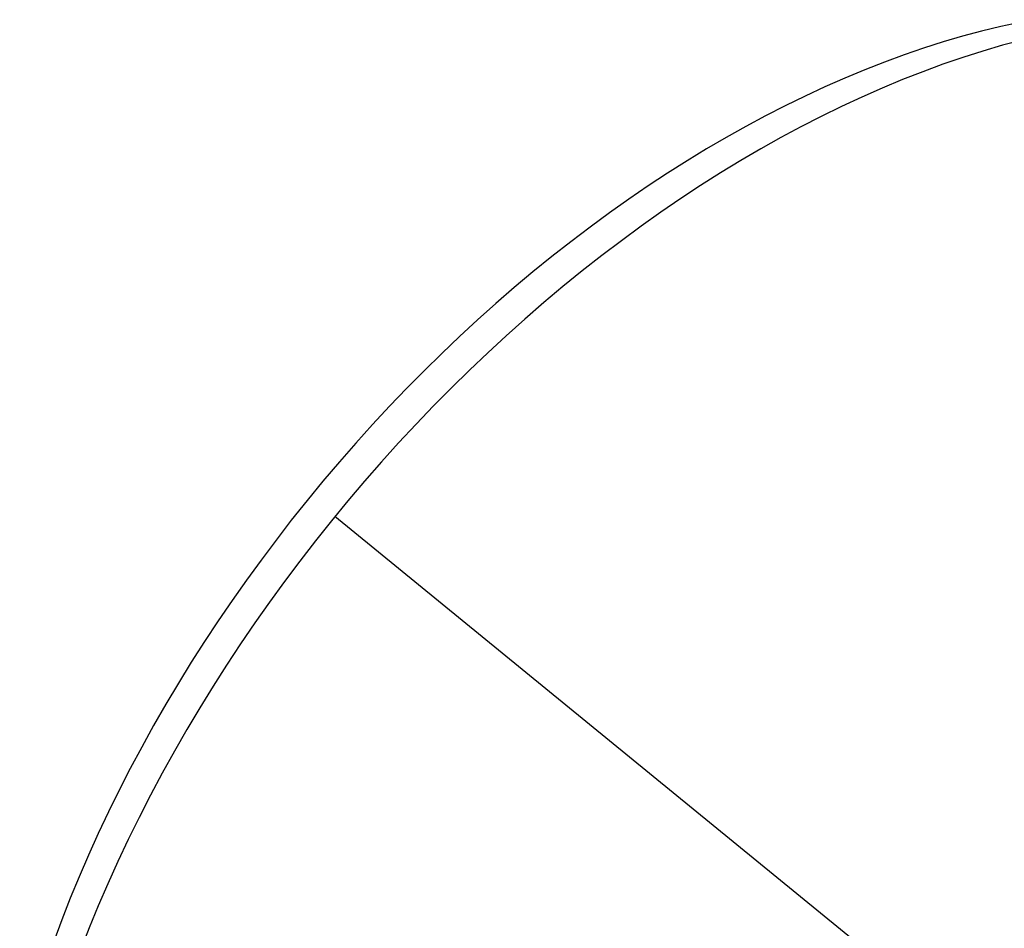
# Model space of a CAD drawing. Header units: millimetres. Extents: x -104 to 128, y -124 to 124.
# Tile 241 of 256: x -104 to -92, y 113 to 124. Entities that reach past the tile are written whole.
import ezdxf

# ---------------------------------------------------------------- set-up
doc = ezdxf.new("R2010")
doc.units = ezdxf.units.MM
doc.header["$MEASUREMENT"] = 0
doc.layers.add('Predefinito', color=5, linetype='Continuous')

msp = doc.modelspace()

# ---------------------------------------------------------------- linework, layer by layer
at = {"layer": 'Predefinito', "extrusion": (0.759019, 0.1552, 0.632299)}
msp.add_lwpolyline([(139.656, 1314.906), (139.67, 1314.924), (139.683, 1314.942), (139.696, 1314.961), (139.708, 1314.98), (139.72, 1314.999), (139.732, 1315.019), (139.744, 1315.04), (139.755, 1315.061), (139.765, 1315.082), (139.776, 1315.103), (139.785, 1315.125), (139.794, 1315.148), (139.803, 1315.17), (139.812, 1315.193), (139.819, 1315.217), (139.826, 1315.24), (139.833, 1315.264), (139.839, 1315.289), (139.845, 1315.313), (139.849, 1315.338), (139.854, 1315.363), (139.857, 1315.388), (139.86, 1315.413), (139.863, 1315.439), (139.865, 1315.464), (139.866, 1315.49), (139.866, 1315.516), (139.866, 1315.542), (139.865, 1315.567), (139.863, 1315.593), (139.861, 1315.619), (139.858, 1315.645), (139.854, 1315.67), (139.85, 1315.696), (139.845, 1315.721), (139.84, 1315.747), (139.834, 1315.772), (139.827, 1315.796), (139.819, 1315.821), (139.811, 1315.845), (139.803, 1315.869), (139.793, 1315.893), (139.784, 1315.917), (139.773, 1315.94), (139.762, 1315.963), (139.751, 1315.985), (139.739, 1316.007), (139.727, 1316.028), (139.714, 1316.05), (139.7, 1316.07), (139.687, 1316.091), (139.672, 1316.11), (139.658, 1316.13), (139.643, 1316.149), (139.628, 1316.167), (139.612, 1316.185), (139.596, 1316.202), (139.58, 1316.219), (139.564, 1316.235), (139.547, 1316.251), (139.53, 1316.267), (139.513, 1316.281), (139.496, 1316.296), (139.479, 1316.309)], dxfattribs=at)
at = {"layer": 'Predefinito', "extrusion": (-0.612372, 0.5, 0.612372)}
for points in [[(-39.553, 1216.1), (-39.549, 1215.815), (-39.539, 1215.531), (-39.521, 1215.248), (-39.497, 1214.966), (-39.465, 1214.684), (-39.427, 1214.403), (-39.382, 1214.123), (-39.329, 1213.843), (-39.27, 1213.565), (-39.204, 1213.29), (-39.132, 1213.017), (-39.053, 1212.747), (-38.968, 1212.479), (-38.876, 1212.213), (-38.778, 1211.95), (-38.674, 1211.69), (-38.563, 1211.432), (-38.445, 1211.176), (-38.322, 1210.923), (-38.191, 1210.672), (-38.054, 1210.424), (-37.911, 1210.178), (-37.762, 1209.936), (-37.607, 1209.699), (-37.447, 1209.467), (-37.282, 1209.239), (-37.112, 1209.016), (-36.936, 1208.796), (-36.755, 1208.582), (-36.569, 1208.372), (-36.378, 1208.166), (-36.181, 1207.964), (-35.979, 1207.767), (-35.772, 1207.575), (-35.505, 1207.341), (-35.341, 1207.204), (-35.12, 1207.027), (-34.895, 1206.856), (-34.666, 1206.691), (-34.434, 1206.532), (-34.198, 1206.379), (-33.959, 1206.232), (-33.716, 1206.091), (-33.47, 1205.956), (-33.221, 1205.826), (-32.968, 1205.703), (-32.711, 1205.585), (-32.451, 1205.474), (-32.121, 1205.343), (-31.92, 1205.27), (-31.652, 1205.178), (-31.383, 1205.092), (-31.112, 1205.014), (-30.84, 1204.943), (-30.567, 1204.878), (-30.292, 1204.82), (-30.016, 1204.768), (-29.739, 1204.724), (-29.46, 1204.686), (-29.18, 1204.655), (-28.899, 1204.631), (-28.616, 1204.613), (-28.332, 1204.603), (-28.048, 1204.6), (-27.765, 1204.603), (-27.483, 1204.614), (-27.202, 1204.631), (-26.921, 1204.655), (-26.642, 1204.686), (-26.364, 1204.724), (-26.087, 1204.769), (-25.811, 1204.82), (-25.535, 1204.879), (-25.261, 1204.944), (-24.988, 1205.016), (-24.716, 1205.094), (-24.444, 1205.18), (-24.176, 1205.273), (-23.911, 1205.371), (-23.649, 1205.476), (-23.39, 1205.587), (-23.135, 1205.704), (-22.882, 1205.828), (-22.633, 1205.957), (-22.387, 1206.092), (-22.144, 1206.234), (-21.905, 1206.381), (-21.668, 1206.535), (-21.435, 1206.695), (-21.148, 1206.903), (-20.978, 1207.033), (-20.757, 1207.21), (-20.541, 1207.392), (-20.329, 1207.579), (-20.123, 1207.771), (-19.922, 1207.967), (-19.726, 1208.168), (-19.535, 1208.373), (-19.349, 1208.584), (-19.168, 1208.799), (-18.991, 1209.018), (-18.82, 1209.243), (-18.655, 1209.472), (-18.494, 1209.706), (-18.339, 1209.945), (-18.19, 1210.186), (-18.048, 1210.43), (-17.912, 1210.677), (-17.782, 1210.926), (-17.659, 1211.179), (-17.542, 1211.434), (-17.431, 1211.692), (-17.326, 1211.953), (-17.228, 1212.216), (-17.136, 1212.483), (-17.051, 1212.752), (-16.972, 1213.024), (-16.899, 1213.299), (-16.833, 1213.575), (-16.774, 1213.853), (-16.723, 1214.131), (-16.668, 1214.473)], [(-16.553, 1216.103), (-16.558, 1216.452), (-16.57, 1216.735), (-16.589, 1217.017), (-16.615, 1217.298), (-16.648, 1217.578), (-16.688, 1217.857), (-16.734, 1218.135), (-16.788, 1218.411), (-16.848, 1218.687), (-16.915, 1218.962), (-16.989, 1219.235), (-17.07, 1219.508), (-17.157, 1219.779), (-17.251, 1220.046), (-17.351, 1220.31), (-17.458, 1220.571), (-17.57, 1220.829), (-17.689, 1221.083), (-17.814, 1221.335), (-17.945, 1221.584), (-18.082, 1221.829), (-18.225, 1222.071), (-18.374, 1222.31), (-18.53, 1222.546), (-18.691, 1222.779), (-18.86, 1223.009), (-19.033, 1223.234), (-19.211, 1223.453), (-19.394, 1223.668), (-19.582, 1223.878), (-19.775, 1224.083), (-19.973, 1224.283), (-20.175, 1224.478), (-20.382, 1224.667), (-20.594, 1224.852), (-20.81, 1225.032), (-21.031, 1225.207), (-21.257, 1225.377), (-21.488, 1225.542), (-21.724, 1225.702), (-21.963, 1225.855), (-22.205, 1226.002), (-22.449, 1226.142), (-22.697, 1226.276), (-22.947, 1226.404), (-23.201, 1226.526), (-23.457, 1226.641), (-23.715, 1226.75), (-23.977, 1226.853), (-24.242, 1226.95), (-24.509, 1227.04), (-24.78, 1227.124), (-25.053, 1227.201), (-25.328, 1227.272), (-25.605, 1227.336), (-25.882, 1227.393), (-26.159, 1227.443), (-26.437, 1227.486), (-26.716, 1227.522), (-26.995, 1227.551), (-27.275, 1227.573), (-27.556, 1227.589), (-27.837, 1227.598), (-28.119, 1227.599), (-28.401, 1227.594), (-28.684, 1227.582), (-28.968, 1227.563), (-29.251, 1227.537), (-29.532, 1227.504), (-29.812, 1227.464), (-30.09, 1227.418), (-30.366, 1227.365), (-30.641, 1227.305), (-30.914, 1227.238), (-31.185, 1227.165), (-31.454, 1227.085), (-31.722, 1226.999), (-31.988, 1226.905), (-32.252, 1226.805), (-32.515, 1226.699), (-32.776, 1226.585), (-33.033, 1226.465), (-33.287, 1226.339), (-33.537, 1226.208), (-33.783, 1226.07), (-34.025, 1225.927), (-34.263, 1225.779), (-34.498, 1225.624), (-34.728, 1225.464), (-34.955, 1225.298), (-35.178, 1225.126), (-35.398, 1224.949), (-35.613, 1224.765), (-35.824, 1224.576), (-36.032, 1224.381), (-36.234, 1224.182), (-36.43, 1223.978), (-36.621, 1223.77), (-36.806, 1223.558), (-36.986, 1223.342), (-37.16, 1223.122), (-37.329, 1222.897), (-37.492, 1222.669), (-37.65, 1222.436), (-37.802, 1222.199), (-37.949, 1221.958), (-38.09, 1221.712), (-38.226, 1221.463), (-38.355, 1221.21), (-38.478, 1220.954), (-38.594, 1220.696), (-38.704, 1220.436), (-38.807, 1220.175), (-38.903, 1219.911), (-38.993, 1219.644), (-39.076, 1219.376), (-39.153, 1219.106), (-39.223, 1218.833), (-39.287, 1218.559), (-39.344, 1218.282), (-39.394, 1218.004), (-39.438, 1217.723)]]:
    msp.add_lwpolyline(points, dxfattribs=at)
at = {"layer": 'Predefinito', "extrusion": (0.935414, -0.327327, 0.133631)}
msp.add_lwpolyline([(65.224, 1657.162), (86.711, 1648.957)], dxfattribs=at)
at = {"layer": 'Predefinito', "extrusion": (0.776972, 0.23759, 0.58298)}
msp.add_lwpolyline([(145.226, 1365.864), (145.24, 1365.881), (145.254, 1365.898), (145.268, 1365.916), (145.282, 1365.935), (145.295, 1365.953), (145.308, 1365.973), (145.321, 1365.992), (145.333, 1366.012), (145.345, 1366.033), (145.356, 1366.054), (145.367, 1366.075), (145.378, 1366.097), (145.388, 1366.119), (145.397, 1366.142), (145.406, 1366.165), (145.415, 1366.188), (145.423, 1366.211), (145.43, 1366.235), (145.437, 1366.259), (145.443, 1366.284), (145.449, 1366.308), (145.454, 1366.333), (145.459, 1366.359), (145.463, 1366.384), (145.466, 1366.409), (145.468, 1366.435), (145.47, 1366.461), (145.471, 1366.486), (145.472, 1366.512), (145.472, 1366.538), (145.471, 1366.564), (145.47, 1366.59), (145.468, 1366.615), (145.465, 1366.641), (145.461, 1366.667), (145.457, 1366.692), (145.453, 1366.718), (145.447, 1366.743), (145.441, 1366.768), (145.435, 1366.793), (145.427, 1366.817), (145.42, 1366.841), (145.411, 1366.865), (145.402, 1366.889), (145.392, 1366.912), (145.382, 1366.935), (145.372, 1366.958), (145.361, 1366.98), (145.349, 1367.002), (145.337, 1367.024), (145.324, 1367.045), (145.311, 1367.065), (145.298, 1367.085), (145.284, 1367.105), (145.27, 1367.124), (145.255, 1367.143), (145.241, 1367.161), (145.226, 1367.179), (145.21, 1367.196), (145.194, 1367.213), (145.178, 1367.229), (145.162, 1367.245), (145.146, 1367.26), (145.129, 1367.275)], dxfattribs=at)
at = {"layer": 'Predefinito', "extrusion": (0.787536, 0.318022, 0.527872)}
msp.add_lwpolyline([(149.262, 1416.72), (149.277, 1416.736), (149.292, 1416.753), (149.307, 1416.77), (149.321, 1416.788), (149.336, 1416.806), (149.349, 1416.824), (149.363, 1416.843), (149.376, 1416.863), (149.389, 1416.883), (149.401, 1416.903), (149.413, 1416.924), (149.425, 1416.945), (149.436, 1416.967), (149.447, 1416.989), (149.457, 1417.011), (149.467, 1417.034), (149.476, 1417.057), (149.484, 1417.081), (149.492, 1417.105), (149.5, 1417.129), (149.507, 1417.153), (149.513, 1417.178), (149.519, 1417.203), (149.524, 1417.228), (149.528, 1417.253), (149.532, 1417.278), (149.535, 1417.304), (149.538, 1417.33), (149.539, 1417.355), (149.541, 1417.381), (149.541, 1417.407), (149.541, 1417.433), (149.54, 1417.459), (149.539, 1417.485), (149.536, 1417.51), (149.534, 1417.536), (149.53, 1417.562), (149.526, 1417.587), (149.521, 1417.612), (149.516, 1417.637), (149.51, 1417.662), (149.503, 1417.687), (149.496, 1417.711), (149.488, 1417.735), (149.479, 1417.759), (149.47, 1417.783), (149.461, 1417.806), (149.451, 1417.828), (149.44, 1417.851), (149.429, 1417.873), (149.418, 1417.894), (149.406, 1417.916), (149.393, 1417.936), (149.38, 1417.957), (149.367, 1417.977), (149.354, 1417.996), (149.34, 1418.015), (149.325, 1418.033), (149.311, 1418.051), (149.296, 1418.069), (149.281, 1418.086), (149.265, 1418.103), (149.25, 1418.119), (149.234, 1418.134)], dxfattribs=at)
at = {"layer": 'Predefinito', "extrusion": (0.789005, 0.337819, 0.513177)}
msp.add_lwpolyline([(150.072, 1429.249), (150.087, 1429.265), (150.103, 1429.281), (150.117, 1429.298), (150.132, 1429.316), (150.146, 1429.333), (150.161, 1429.352), (150.174, 1429.371), (150.188, 1429.39), (150.201, 1429.41), (150.213, 1429.43), (150.226, 1429.451), (150.237, 1429.472), (150.249, 1429.493), (150.26, 1429.515), (150.27, 1429.538), (150.28, 1429.56), (150.289, 1429.583), (150.298, 1429.607), (150.306, 1429.631), (150.314, 1429.655), (150.321, 1429.679), (150.328, 1429.703), (150.334, 1429.728), (150.339, 1429.753), (150.344, 1429.778), (150.348, 1429.804), (150.351, 1429.829), (150.354, 1429.855), (150.356, 1429.881), (150.358, 1429.907), (150.358, 1429.932), (150.359, 1429.958), (150.358, 1429.984), (150.357, 1430.01), (150.355, 1430.036), (150.352, 1430.062), (150.349, 1430.087), (150.345, 1430.113), (150.341, 1430.138), (150.335, 1430.163), (150.33, 1430.188), (150.323, 1430.213), (150.316, 1430.237), (150.309, 1430.261), (150.301, 1430.285), (150.292, 1430.309), (150.282, 1430.332), (150.273, 1430.355), (150.262, 1430.377), (150.252, 1430.399), (150.24, 1430.421), (150.229, 1430.442), (150.216, 1430.463), (150.204, 1430.484), (150.191, 1430.504), (150.177, 1430.523), (150.164, 1430.542), (150.15, 1430.561), (150.135, 1430.579), (150.121, 1430.597), (150.106, 1430.614), (150.09, 1430.631), (150.075, 1430.647), (150.059, 1430.663)], dxfattribs=at)
at = {"layer": 'Predefinito', "extrusion": (0.789993, 0.357443, 0.498142)}
msp.add_lwpolyline([(150.809, 1441.631), (150.825, 1441.647), (150.84, 1441.663), (150.855, 1441.68), (150.87, 1441.697), (150.885, 1441.715), (150.899, 1441.733), (150.913, 1441.752), (150.926, 1441.771), (150.94, 1441.791), (150.952, 1441.811), (150.965, 1441.832), (150.977, 1441.853), (150.988, 1441.874), (151, 1441.896), (151.01, 1441.918), (151.02, 1441.941), (151.03, 1441.963), (151.039, 1441.987), (151.048, 1442.01), (151.056, 1442.034), (151.063, 1442.059), (151.07, 1442.083), (151.076, 1442.108), (151.082, 1442.133), (151.087, 1442.158), (151.091, 1442.183), (151.095, 1442.209), (151.098, 1442.234), (151.1, 1442.26), (151.102, 1442.286), (151.103, 1442.312), (151.103, 1442.338), (151.103, 1442.363), (151.102, 1442.389), (151.1, 1442.415), (151.098, 1442.441), (151.095, 1442.467), (151.091, 1442.492), (151.087, 1442.517), (151.082, 1442.543), (151.077, 1442.568), (151.07, 1442.592), (151.064, 1442.617), (151.056, 1442.641), (151.048, 1442.665), (151.04, 1442.689), (151.031, 1442.712), (151.021, 1442.735), (151.011, 1442.757), (151.001, 1442.78), (150.99, 1442.802), (150.978, 1442.823), (150.966, 1442.844), (150.954, 1442.865), (150.941, 1442.885), (150.928, 1442.904), (150.914, 1442.924), (150.9, 1442.942), (150.886, 1442.961), (150.872, 1442.979), (150.857, 1442.996), (150.842, 1443.013), (150.827, 1443.029), (150.811, 1443.045)], dxfattribs=at)
at = {"layer": 'Predefinito', "extrusion": (0.78956, 0.347665, 0.505692)}
msp.add_lwpolyline([(150.45, 1435.467), (150.465, 1435.483), (150.481, 1435.499), (150.496, 1435.516), (150.51, 1435.534), (150.525, 1435.551), (150.539, 1435.57), (150.553, 1435.589), (150.566, 1435.608), (150.579, 1435.628), (150.592, 1435.648), (150.604, 1435.668), (150.616, 1435.689), (150.628, 1435.711), (150.639, 1435.733), (150.649, 1435.755), (150.659, 1435.778), (150.669, 1435.801), (150.678, 1435.824), (150.686, 1435.848), (150.694, 1435.872), (150.701, 1435.896), (150.708, 1435.92), (150.714, 1435.945), (150.72, 1435.97), (150.725, 1435.995), (150.729, 1436.021), (150.732, 1436.046), (150.735, 1436.072), (150.737, 1436.098), (150.739, 1436.123), (150.74, 1436.149), (150.74, 1436.175), (150.74, 1436.201), (150.739, 1436.227), (150.737, 1436.253), (150.734, 1436.278), (150.731, 1436.304), (150.728, 1436.33), (150.723, 1436.355), (150.718, 1436.38), (150.712, 1436.405), (150.706, 1436.43), (150.699, 1436.454), (150.692, 1436.478), (150.684, 1436.502), (150.675, 1436.526), (150.666, 1436.549), (150.656, 1436.572), (150.646, 1436.595), (150.635, 1436.617), (150.624, 1436.639), (150.613, 1436.66), (150.601, 1436.681), (150.588, 1436.701), (150.575, 1436.722), (150.562, 1436.741), (150.548, 1436.76), (150.534, 1436.779), (150.52, 1436.797), (150.505, 1436.815), (150.491, 1436.832), (150.475, 1436.849), (150.46, 1436.865), (150.445, 1436.881)], dxfattribs=at)
at = {"layer": 'Predefinito', "extrusion": (0.790521, 0.39583, 0.467327)}
msp.add_lwpolyline([(152.072, 1465.67), (152.088, 1465.686), (152.104, 1465.702), (152.119, 1465.718), (152.134, 1465.735), (152.149, 1465.753), (152.164, 1465.771), (152.178, 1465.789), (152.192, 1465.808), (152.205, 1465.828), (152.219, 1465.847), (152.231, 1465.868), (152.244, 1465.889), (152.256, 1465.91), (152.267, 1465.931), (152.278, 1465.953), (152.289, 1465.976), (152.299, 1465.998), (152.309, 1466.022), (152.318, 1466.045), (152.326, 1466.069), (152.334, 1466.093), (152.341, 1466.117), (152.348, 1466.142), (152.354, 1466.167), (152.359, 1466.192), (152.364, 1466.217), (152.368, 1466.242), (152.372, 1466.268), (152.375, 1466.294), (152.377, 1466.319), (152.378, 1466.345), (152.379, 1466.371), (152.379, 1466.397), (152.379, 1466.423), (152.378, 1466.449), (152.376, 1466.475), (152.374, 1466.5), (152.37, 1466.526), (152.367, 1466.551), (152.362, 1466.576), (152.357, 1466.602), (152.351, 1466.626), (152.345, 1466.651), (152.338, 1466.675), (152.331, 1466.699), (152.323, 1466.723), (152.314, 1466.747), (152.305, 1466.77), (152.295, 1466.793), (152.285, 1466.815), (152.275, 1466.837), (152.263, 1466.859), (152.252, 1466.88), (152.24, 1466.901), (152.228, 1466.921), (152.215, 1466.941), (152.202, 1466.961), (152.188, 1466.98), (152.174, 1466.998), (152.16, 1467.016), (152.146, 1467.034), (152.131, 1467.051), (152.116, 1467.068), (152.101, 1467.084)], dxfattribs=at)
at = {"layer": 'Predefinito', "extrusion": (0.785886, 0.469191, 0.402793)}
msp.add_lwpolyline([(153.87, 1510.417), (153.886, 1510.432), (153.902, 1510.448), (153.918, 1510.464), (153.934, 1510.48), (153.949, 1510.497), (153.964, 1510.515), (153.979, 1510.533), (153.994, 1510.551), (154.008, 1510.57), (154.022, 1510.59), (154.035, 1510.61), (154.048, 1510.63), (154.061, 1510.651), (154.073, 1510.672), (154.085, 1510.694), (154.096, 1510.716), (154.107, 1510.738), (154.117, 1510.761), (154.127, 1510.784), (154.136, 1510.808), (154.145, 1510.831), (154.153, 1510.856), (154.161, 1510.88), (154.167, 1510.905), (154.174, 1510.929), (154.179, 1510.954), (154.184, 1510.98), (154.189, 1511.005), (154.192, 1511.031), (154.195, 1511.056), (154.198, 1511.082), (154.199, 1511.108), (154.2, 1511.134), (154.201, 1511.16), (154.2, 1511.186), (154.199, 1511.211), (154.198, 1511.237), (154.195, 1511.263), (154.192, 1511.288), (154.189, 1511.314), (154.185, 1511.339), (154.18, 1511.364), (154.174, 1511.389), (154.168, 1511.413), (154.161, 1511.438), (154.154, 1511.462), (154.146, 1511.486), (154.138, 1511.509), (154.129, 1511.532), (154.12, 1511.555), (154.11, 1511.577), (154.099, 1511.599), (154.088, 1511.621), (154.077, 1511.642), (154.065, 1511.663), (154.053, 1511.683), (154.041, 1511.703), (154.028, 1511.722), (154.015, 1511.742), (154.001, 1511.76), (153.987, 1511.778), (153.973, 1511.796), (153.959, 1511.813), (153.944, 1511.83)], dxfattribs=at)
at = {"layer": 'Predefinito', "extrusion": (0.773737, 0.538043, 0.334427)}
msp.add_lwpolyline([(154.868, 1550.02), (154.885, 1550.034), (154.901, 1550.05), (154.918, 1550.065), (154.934, 1550.081), (154.95, 1550.098), (154.965, 1550.115), (154.98, 1550.133), (154.995, 1550.151), (155.01, 1550.169), (155.025, 1550.188), (155.038, 1550.208), (155.052, 1550.228), (155.065, 1550.248), (155.078, 1550.269), (155.09, 1550.291), (155.102, 1550.312), (155.114, 1550.335), (155.124, 1550.357), (155.135, 1550.38), (155.145, 1550.403), (155.154, 1550.427), (155.162, 1550.451), (155.171, 1550.475), (155.178, 1550.499), (155.185, 1550.524), (155.191, 1550.549), (155.197, 1550.574), (155.202, 1550.599), (155.206, 1550.625), (155.21, 1550.65), (155.213, 1550.676), (155.215, 1550.702), (155.217, 1550.728), (155.218, 1550.754), (155.218, 1550.78), (155.218, 1550.805), (155.217, 1550.831), (155.215, 1550.857), (155.213, 1550.882), (155.21, 1550.908), (155.206, 1550.933), (155.202, 1550.958), (155.197, 1550.983), (155.192, 1551.008), (155.186, 1551.033), (155.179, 1551.057), (155.172, 1551.081), (155.164, 1551.104), (155.156, 1551.128), (155.147, 1551.151), (155.138, 1551.173), (155.128, 1551.196), (155.117, 1551.217), (155.107, 1551.239), (155.096, 1551.26), (155.084, 1551.281), (155.072, 1551.301), (155.059, 1551.321), (155.047, 1551.34), (155.034, 1551.359), (155.02, 1551.377), (155.007, 1551.395), (154.993, 1551.413), (154.978, 1551.43)], dxfattribs=at)
at = {"layer": 'Predefinito', "extrusion": (0.764821, 0.570764, 0.298794)}
msp.add_lwpolyline([(155.112, 1567.64), (155.129, 1567.655), (155.146, 1567.67), (155.162, 1567.685), (155.179, 1567.701), (155.195, 1567.717), (155.21, 1567.734), (155.226, 1567.752), (155.241, 1567.77), (155.256, 1567.788), (155.271, 1567.807), (155.285, 1567.826), (155.299, 1567.846), (155.312, 1567.867), (155.325, 1567.887), (155.337, 1567.909), (155.35, 1567.93), (155.361, 1567.952), (155.372, 1567.975), (155.383, 1567.997), (155.393, 1568.021), (155.402, 1568.044), (155.411, 1568.068), (155.42, 1568.092), (155.427, 1568.116), (155.434, 1568.141), (155.441, 1568.166), (155.447, 1568.191), (155.452, 1568.216), (155.457, 1568.242), (155.461, 1568.267), (155.464, 1568.293), (155.467, 1568.319), (155.469, 1568.344), (155.47, 1568.37), (155.471, 1568.396), (155.47, 1568.422), (155.47, 1568.448), (155.468, 1568.473), (155.466, 1568.499), (155.464, 1568.525), (155.46, 1568.55), (155.456, 1568.575), (155.452, 1568.6), (155.447, 1568.625), (155.441, 1568.649), (155.434, 1568.674), (155.427, 1568.698), (155.42, 1568.721), (155.412, 1568.745), (155.403, 1568.768), (155.394, 1568.791), (155.385, 1568.813), (155.374, 1568.835), (155.364, 1568.857), (155.353, 1568.878), (155.342, 1568.899), (155.33, 1568.919), (155.318, 1568.939), (155.305, 1568.958), (155.292, 1568.977), (155.279, 1568.996), (155.265, 1569.014), (155.252, 1569.032), (155.238, 1569.049)], dxfattribs=at)
at = {"layer": 'Predefinito', "extrusion": (0.75964, 0.586691, 0.280609)}
msp.add_lwpolyline([(155.176, 1575.861), (155.193, 1575.875), (155.21, 1575.89), (155.226, 1575.905), (155.243, 1575.921), (155.259, 1575.937), (155.275, 1575.954), (155.29, 1575.972), (155.305, 1575.99), (155.32, 1576.008), (155.335, 1576.027), (155.349, 1576.046), (155.363, 1576.066), (155.377, 1576.086), (155.39, 1576.107), (155.402, 1576.128), (155.415, 1576.149), (155.426, 1576.171), (155.438, 1576.194), (155.448, 1576.217), (155.458, 1576.24), (155.468, 1576.263), (155.477, 1576.287), (155.485, 1576.311), (155.493, 1576.335), (155.501, 1576.36), (155.507, 1576.385), (155.513, 1576.41), (155.519, 1576.435), (155.523, 1576.46), (155.527, 1576.486), (155.531, 1576.512), (155.534, 1576.537), (155.536, 1576.563), (155.537, 1576.589), (155.538, 1576.615), (155.538, 1576.641), (155.537, 1576.666), (155.536, 1576.692), (155.534, 1576.718), (155.532, 1576.743), (155.528, 1576.769), (155.525, 1576.794), (155.52, 1576.819), (155.515, 1576.844), (155.509, 1576.868), (155.503, 1576.893), (155.496, 1576.917), (155.489, 1576.94), (155.481, 1576.964), (155.472, 1576.987), (155.463, 1577.01), (155.454, 1577.032), (155.444, 1577.054), (155.433, 1577.076), (155.423, 1577.097), (155.411, 1577.118), (155.4, 1577.138), (155.387, 1577.158), (155.375, 1577.178), (155.362, 1577.197), (155.349, 1577.215), (155.336, 1577.234), (155.322, 1577.251), (155.308, 1577.269)], dxfattribs=at)
at = {"layer": 'Predefinito', "extrusion": (0.753995, 0.602259, 0.262252)}
msp.add_lwpolyline([(155.202, 1583.638), (155.219, 1583.652), (155.236, 1583.667), (155.253, 1583.683), (155.269, 1583.698), (155.285, 1583.715), (155.301, 1583.731), (155.317, 1583.749), (155.332, 1583.767), (155.347, 1583.785), (155.362, 1583.804), (155.376, 1583.823), (155.39, 1583.843), (155.404, 1583.863), (155.417, 1583.883), (155.43, 1583.905), (155.442, 1583.926), (155.454, 1583.948), (155.465, 1583.97), (155.476, 1583.993), (155.486, 1584.016), (155.496, 1584.039), (155.505, 1584.063), (155.514, 1584.087), (155.522, 1584.111), (155.529, 1584.136), (155.536, 1584.161), (155.542, 1584.186), (155.547, 1584.211), (155.552, 1584.236), (155.556, 1584.262), (155.56, 1584.288), (155.563, 1584.313), (155.565, 1584.339), (155.567, 1584.365), (155.567, 1584.391), (155.568, 1584.417), (155.567, 1584.442), (155.566, 1584.468), (155.564, 1584.494), (155.562, 1584.519), (155.559, 1584.545), (155.555, 1584.57), (155.551, 1584.595), (155.546, 1584.62), (155.54, 1584.644), (155.534, 1584.669), (155.527, 1584.693), (155.52, 1584.717), (155.512, 1584.74), (155.504, 1584.763), (155.495, 1584.786), (155.485, 1584.808), (155.475, 1584.831), (155.465, 1584.852), (155.454, 1584.874), (155.443, 1584.894), (155.431, 1584.915), (155.419, 1584.935), (155.407, 1584.954), (155.394, 1584.974), (155.381, 1584.992), (155.368, 1585.011), (155.354, 1585.028), (155.34, 1585.046)], dxfattribs=at)
at = {"layer": 'Predefinito', "extrusion": (0.727071, 0.660351, 0.187896)}
msp.add_lwpolyline([(154.959, 1609.916), (154.976, 1609.93), (154.993, 1609.944), (155.01, 1609.959), (155.027, 1609.975), (155.043, 1609.991), (155.059, 1610.007), (155.075, 1610.024), (155.091, 1610.042), (155.106, 1610.06), (155.121, 1610.079), (155.136, 1610.098), (155.15, 1610.117), (155.164, 1610.137), (155.177, 1610.158), (155.19, 1610.179), (155.203, 1610.2), (155.215, 1610.222), (155.227, 1610.244), (155.238, 1610.266), (155.248, 1610.289), (155.258, 1610.313), (155.268, 1610.336), (155.277, 1610.36), (155.285, 1610.384), (155.293, 1610.409), (155.3, 1610.433), (155.306, 1610.458), (155.312, 1610.483), (155.317, 1610.509), (155.322, 1610.534), (155.326, 1610.56), (155.329, 1610.585), (155.332, 1610.611), (155.333, 1610.637), (155.335, 1610.663), (155.335, 1610.689), (155.335, 1610.714), (155.334, 1610.74), (155.333, 1610.766), (155.331, 1610.791), (155.328, 1610.817), (155.325, 1610.842), (155.321, 1610.867), (155.316, 1610.892), (155.311, 1610.917), (155.305, 1610.941), (155.299, 1610.965), (155.292, 1610.989), (155.284, 1611.013), (155.276, 1611.036), (155.268, 1611.059), (155.259, 1611.082), (155.249, 1611.104), (155.239, 1611.126), (155.228, 1611.147), (155.218, 1611.168), (155.206, 1611.189), (155.195, 1611.209), (155.182, 1611.229), (155.17, 1611.248), (155.157, 1611.267), (155.144, 1611.285), (155.131, 1611.303), (155.117, 1611.321)], dxfattribs=at)
at = {"layer": 'Predefinito', "extrusion": (0.693314, 0.711867, 0.112076)}
msp.add_lwpolyline([(154.206, 1628.311), (154.223, 1628.324), (154.24, 1628.339), (154.257, 1628.354), (154.274, 1628.369), (154.291, 1628.385), (154.307, 1628.401), (154.323, 1628.418), (154.339, 1628.436), (154.354, 1628.454), (154.37, 1628.472), (154.384, 1628.491), (154.399, 1628.51), (154.413, 1628.53), (154.427, 1628.551), (154.44, 1628.571), (154.453, 1628.593), (154.465, 1628.614), (154.477, 1628.636), (154.488, 1628.659), (154.499, 1628.682), (154.509, 1628.705), (154.519, 1628.728), (154.528, 1628.752), (154.536, 1628.776), (154.544, 1628.8), (154.552, 1628.825), (154.558, 1628.85), (154.564, 1628.875), (154.57, 1628.9), (154.575, 1628.926), (154.579, 1628.951), (154.582, 1628.977), (154.585, 1629.003), (154.587, 1629.028), (154.589, 1629.054), (154.59, 1629.08), (154.59, 1629.106), (154.589, 1629.132), (154.588, 1629.157), (154.586, 1629.183), (154.584, 1629.208), (154.58, 1629.234), (154.577, 1629.259), (154.572, 1629.284), (154.567, 1629.308), (154.562, 1629.333), (154.556, 1629.357), (154.549, 1629.381), (154.541, 1629.405), (154.534, 1629.428), (154.525, 1629.451), (154.516, 1629.474), (154.507, 1629.496), (154.497, 1629.518), (154.487, 1629.54), (154.476, 1629.561), (154.465, 1629.581), (154.454, 1629.602), (154.442, 1629.622), (154.429, 1629.641), (154.417, 1629.66), (154.404, 1629.679), (154.391, 1629.697), (154.377, 1629.714)], dxfattribs=at)
at = {"layer": 'Predefinito', "extrusion": (0.647154, 0.761949, 0.025025)}
msp.add_lwpolyline([(152.779, 1639.239), (152.796, 1639.253), (152.813, 1639.268), (152.83, 1639.282), (152.847, 1639.298), (152.864, 1639.314), (152.88, 1639.33), (152.896, 1639.347), (152.912, 1639.364), (152.928, 1639.382), (152.943, 1639.4), (152.958, 1639.419), (152.972, 1639.439), (152.987, 1639.458), (153, 1639.479), (153.014, 1639.499), (153.027, 1639.52), (153.039, 1639.542), (153.051, 1639.564), (153.062, 1639.586), (153.073, 1639.609), (153.084, 1639.632), (153.093, 1639.656), (153.103, 1639.679), (153.111, 1639.704), (153.119, 1639.728), (153.127, 1639.752), (153.134, 1639.777), (153.14, 1639.802), (153.145, 1639.828), (153.15, 1639.853), (153.155, 1639.879), (153.158, 1639.904), (153.161, 1639.93), (153.163, 1639.956), (153.165, 1639.981), (153.166, 1640.007), (153.166, 1640.033), (153.166, 1640.059), (153.165, 1640.085), (153.163, 1640.11), (153.16, 1640.136), (153.157, 1640.161), (153.154, 1640.186), (153.15, 1640.211), (153.145, 1640.236), (153.139, 1640.26), (153.133, 1640.285), (153.126, 1640.309), (153.119, 1640.332), (153.112, 1640.356), (153.103, 1640.379), (153.095, 1640.401), (153.085, 1640.424), (153.076, 1640.446), (153.065, 1640.467), (153.055, 1640.488), (153.044, 1640.509), (153.032, 1640.53), (153.021, 1640.549), (153.008, 1640.569), (152.996, 1640.588), (152.983, 1640.607), (152.97, 1640.625), (152.957, 1640.642)], dxfattribs=at)
at = {"layer": 'Predefinito', "extrusion": (0.652717, 0.756802, 0.03479)}
msp.add_lwpolyline([(152.968, 1638.551), (152.985, 1638.565), (153.003, 1638.579), (153.02, 1638.594), (153.037, 1638.609), (153.053, 1638.625), (153.07, 1638.641), (153.086, 1638.658), (153.102, 1638.675), (153.117, 1638.693), (153.132, 1638.712), (153.147, 1638.731), (153.162, 1638.75), (153.176, 1638.77), (153.19, 1638.79), (153.203, 1638.811), (153.216, 1638.832), (153.228, 1638.853), (153.24, 1638.875), (153.252, 1638.898), (153.262, 1638.92), (153.273, 1638.944), (153.283, 1638.967), (153.292, 1638.991), (153.301, 1639.015), (153.309, 1639.039), (153.316, 1639.064), (153.323, 1639.089), (153.329, 1639.114), (153.335, 1639.139), (153.339, 1639.164), (153.344, 1639.19), (153.347, 1639.216), (153.35, 1639.241), (153.352, 1639.267), (153.354, 1639.293), (153.355, 1639.319), (153.355, 1639.344), (153.355, 1639.37), (153.354, 1639.396), (153.352, 1639.421), (153.35, 1639.447), (153.347, 1639.472), (153.343, 1639.497), (153.339, 1639.522), (153.334, 1639.547), (153.328, 1639.572), (153.322, 1639.596), (153.316, 1639.62), (153.308, 1639.644), (153.301, 1639.667), (153.292, 1639.69), (153.284, 1639.713), (153.274, 1639.735), (153.265, 1639.757), (153.254, 1639.779), (153.244, 1639.8), (153.233, 1639.821), (153.221, 1639.841), (153.21, 1639.861), (153.197, 1639.88), (153.185, 1639.899), (153.172, 1639.918), (153.159, 1639.936), (153.146, 1639.954)], dxfattribs=at)
at = {"layer": 'Predefinito', "extrusion": (0.641483, 0.766986, 0.015241)}
msp.add_lwpolyline([(152.582, 1639.794), (152.599, 1639.807), (152.616, 1639.822), (152.633, 1639.837), (152.65, 1639.852), (152.667, 1639.868), (152.683, 1639.884), (152.699, 1639.901), (152.715, 1639.918), (152.731, 1639.936), (152.746, 1639.955), (152.761, 1639.973), (152.775, 1639.993), (152.79, 1640.012), (152.803, 1640.033), (152.817, 1640.053), (152.829, 1640.075), (152.842, 1640.096), (152.854, 1640.118), (152.865, 1640.141), (152.876, 1640.163), (152.887, 1640.186), (152.896, 1640.21), (152.906, 1640.234), (152.914, 1640.258), (152.922, 1640.282), (152.93, 1640.307), (152.937, 1640.331), (152.943, 1640.356), (152.948, 1640.382), (152.953, 1640.407), (152.958, 1640.433), (152.961, 1640.458), (152.964, 1640.484), (152.966, 1640.51), (152.968, 1640.536), (152.969, 1640.561), (152.969, 1640.587), (152.969, 1640.613), (152.968, 1640.639), (152.966, 1640.664), (152.963, 1640.69), (152.96, 1640.715), (152.957, 1640.74), (152.953, 1640.765), (152.948, 1640.79), (152.942, 1640.814), (152.936, 1640.839), (152.93, 1640.863), (152.922, 1640.886), (152.915, 1640.91), (152.906, 1640.933), (152.898, 1640.955), (152.888, 1640.978), (152.879, 1641), (152.868, 1641.021), (152.858, 1641.043), (152.847, 1641.063), (152.835, 1641.084), (152.824, 1641.104), (152.811, 1641.123), (152.799, 1641.142), (152.786, 1641.161), (152.773, 1641.179), (152.76, 1641.197)], dxfattribs=at)
at = {"layer": 'Predefinito', "extrusion": (0.629876, 0.776684, -0.004284)}
msp.add_lwpolyline([(152.166, 1640.493), (152.183, 1640.507), (152.2, 1640.521), (152.217, 1640.536), (152.234, 1640.552), (152.251, 1640.567), (152.267, 1640.584), (152.283, 1640.601), (152.299, 1640.618), (152.315, 1640.636), (152.33, 1640.654), (152.345, 1640.673), (152.36, 1640.692), (152.374, 1640.712), (152.387, 1640.732), (152.401, 1640.753), (152.414, 1640.774), (152.426, 1640.796), (152.438, 1640.818), (152.449, 1640.84), (152.46, 1640.863), (152.471, 1640.886), (152.481, 1640.909), (152.49, 1640.933), (152.498, 1640.957), (152.507, 1640.982), (152.514, 1641.006), (152.521, 1641.031), (152.527, 1641.056), (152.533, 1641.081), (152.537, 1641.107), (152.542, 1641.132), (152.545, 1641.158), (152.548, 1641.184), (152.551, 1641.209), (152.552, 1641.235), (152.553, 1641.261), (152.553, 1641.287), (152.553, 1641.313), (152.552, 1641.338), (152.55, 1641.364), (152.548, 1641.389), (152.545, 1641.415), (152.541, 1641.44), (152.537, 1641.465), (152.532, 1641.489), (152.526, 1641.514), (152.52, 1641.538), (152.514, 1641.562), (152.507, 1641.586), (152.499, 1641.609), (152.491, 1641.632), (152.482, 1641.655), (152.473, 1641.677), (152.463, 1641.699), (152.453, 1641.721), (152.442, 1641.742), (152.431, 1641.763), (152.42, 1641.783), (152.408, 1641.803), (152.396, 1641.823), (152.383, 1641.842), (152.37, 1641.86), (152.357, 1641.879), (152.344, 1641.896)], dxfattribs=at)
at = {"layer": 'Predefinito', "extrusion": (0.605637, 0.794572, -0.043128)}
msp.add_lwpolyline([(151.248, 1640.274), (151.265, 1640.288), (151.282, 1640.302), (151.299, 1640.317), (151.316, 1640.332), (151.333, 1640.348), (151.349, 1640.364), (151.365, 1640.381), (151.381, 1640.399), (151.397, 1640.417), (151.412, 1640.435), (151.427, 1640.454), (151.441, 1640.473), (151.456, 1640.493), (151.469, 1640.513), (151.483, 1640.534), (151.496, 1640.555), (151.508, 1640.577), (151.52, 1640.599), (151.531, 1640.621), (151.542, 1640.644), (151.552, 1640.667), (151.562, 1640.69), (151.572, 1640.714), (151.58, 1640.738), (151.588, 1640.762), (151.596, 1640.787), (151.602, 1640.812), (151.609, 1640.837), (151.614, 1640.862), (151.619, 1640.888), (151.623, 1640.913), (151.627, 1640.939), (151.63, 1640.964), (151.632, 1640.99), (151.634, 1641.016), (151.635, 1641.042), (151.635, 1641.068), (151.634, 1641.093), (151.633, 1641.119), (151.632, 1641.145), (151.629, 1641.17), (151.626, 1641.196), (151.622, 1641.221), (151.618, 1641.246), (151.613, 1641.27), (151.608, 1641.295), (151.602, 1641.319), (151.595, 1641.343), (151.588, 1641.367), (151.58, 1641.39), (151.572, 1641.413), (151.563, 1641.436), (151.554, 1641.458), (151.544, 1641.48), (151.534, 1641.502), (151.523, 1641.523), (151.512, 1641.544), (151.501, 1641.564), (151.489, 1641.584), (151.477, 1641.604), (151.464, 1641.623), (151.451, 1641.641), (151.438, 1641.659), (151.425, 1641.677)], dxfattribs=at)
at = {"layer": 'Predefinito', "extrusion": (0.553126, 0.824409, -0.120001)}
msp.add_lwpolyline([(149.053, 1633.481), (149.071, 1633.495), (149.088, 1633.509), (149.105, 1633.524), (149.122, 1633.539), (149.138, 1633.555), (149.155, 1633.572), (149.171, 1633.589), (149.186, 1633.606), (149.202, 1633.624), (149.217, 1633.642), (149.232, 1633.661), (149.246, 1633.681), (149.26, 1633.701), (149.274, 1633.721), (149.287, 1633.742), (149.3, 1633.763), (149.312, 1633.785), (149.324, 1633.807), (149.335, 1633.829), (149.346, 1633.852), (149.356, 1633.875), (149.366, 1633.899), (149.375, 1633.922), (149.384, 1633.946), (149.392, 1633.971), (149.399, 1633.995), (149.406, 1634.02), (149.412, 1634.045), (149.417, 1634.071), (149.422, 1634.096), (149.426, 1634.122), (149.429, 1634.147), (149.432, 1634.173), (149.434, 1634.199), (149.436, 1634.225), (149.436, 1634.25), (149.437, 1634.276), (149.436, 1634.302), (149.435, 1634.328), (149.433, 1634.353), (149.43, 1634.379), (149.427, 1634.404), (149.423, 1634.429), (149.419, 1634.454), (149.414, 1634.479), (149.408, 1634.503), (149.402, 1634.528), (149.395, 1634.552), (149.388, 1634.575), (149.38, 1634.599), (149.372, 1634.622), (149.363, 1634.644), (149.354, 1634.666), (149.344, 1634.688), (149.334, 1634.71), (149.323, 1634.731), (149.312, 1634.752), (149.3, 1634.772), (149.288, 1634.792), (149.276, 1634.811), (149.263, 1634.83), (149.25, 1634.849), (149.237, 1634.867), (149.224, 1634.885)], dxfattribs=at)
at = {"layer": 'Predefinito', "extrusion": (0.495275, 0.846385, -0.195795)}
msp.add_lwpolyline([(146.332, 1618.369), (146.349, 1618.383), (146.366, 1618.398), (146.383, 1618.413), (146.4, 1618.428), (146.416, 1618.444), (146.432, 1618.461), (146.448, 1618.478), (146.464, 1618.496), (146.479, 1618.514), (146.494, 1618.532), (146.509, 1618.551), (146.523, 1618.571), (146.537, 1618.591), (146.55, 1618.611), (146.563, 1618.632), (146.576, 1618.654), (146.588, 1618.675), (146.6, 1618.698), (146.611, 1618.72), (146.621, 1618.743), (146.631, 1618.766), (146.641, 1618.79), (146.65, 1618.814), (146.658, 1618.838), (146.666, 1618.863), (146.673, 1618.887), (146.679, 1618.912), (146.685, 1618.937), (146.69, 1618.963), (146.695, 1618.988), (146.698, 1619.014), (146.702, 1619.039), (146.704, 1619.065), (146.706, 1619.091), (146.707, 1619.117), (146.708, 1619.143), (146.708, 1619.168), (146.707, 1619.194), (146.705, 1619.22), (146.703, 1619.245), (146.7, 1619.271), (146.697, 1619.296), (146.693, 1619.321), (146.688, 1619.346), (146.683, 1619.371), (146.677, 1619.395), (146.671, 1619.419), (146.664, 1619.443), (146.656, 1619.467), (146.648, 1619.49), (146.64, 1619.513), (146.63, 1619.536), (146.621, 1619.558), (146.611, 1619.58), (146.6, 1619.601), (146.589, 1619.622), (146.578, 1619.643), (146.566, 1619.663), (146.554, 1619.683), (146.542, 1619.702), (146.529, 1619.721), (146.516, 1619.739), (146.502, 1619.757), (146.489, 1619.775)], dxfattribs=at)
at = {"layer": 'Predefinito', "extrusion": (0.464323, 0.85439, -0.233283)}
msp.add_lwpolyline([(144.745, 1607.724), (144.762, 1607.739), (144.779, 1607.753), (144.796, 1607.768), (144.812, 1607.784), (144.829, 1607.8), (144.845, 1607.817), (144.86, 1607.834), (144.876, 1607.852), (144.891, 1607.87), (144.906, 1607.889), (144.92, 1607.908), (144.934, 1607.928), (144.948, 1607.948), (144.961, 1607.968), (144.974, 1607.989), (144.987, 1608.011), (144.999, 1608.033), (145.01, 1608.055), (145.021, 1608.077), (145.031, 1608.1), (145.041, 1608.124), (145.051, 1608.147), (145.059, 1608.171), (145.067, 1608.196), (145.075, 1608.22), (145.082, 1608.245), (145.088, 1608.27), (145.094, 1608.295), (145.099, 1608.32), (145.103, 1608.346), (145.107, 1608.371), (145.11, 1608.397), (145.112, 1608.423), (145.114, 1608.449), (145.115, 1608.475), (145.115, 1608.5), (145.115, 1608.526), (145.114, 1608.552), (145.112, 1608.578), (145.11, 1608.603), (145.107, 1608.629), (145.104, 1608.654), (145.099, 1608.679), (145.095, 1608.704), (145.089, 1608.728), (145.083, 1608.753), (145.076, 1608.777), (145.069, 1608.801), (145.062, 1608.824), (145.053, 1608.847), (145.045, 1608.87), (145.035, 1608.893), (145.026, 1608.915), (145.015, 1608.937), (145.005, 1608.958), (144.994, 1608.979), (144.982, 1609), (144.97, 1609.02), (144.958, 1609.039), (144.946, 1609.059), (144.933, 1609.077), (144.919, 1609.096), (144.906, 1609.114), (144.892, 1609.131)], dxfattribs=at)
at = {"layer": 'Predefinito', "extrusion": (0.456371, 0.856075, -0.242612)}
msp.add_lwpolyline([(144.322, 1604.742), (144.339, 1604.756), (144.356, 1604.771), (144.373, 1604.786), (144.389, 1604.802), (144.405, 1604.818), (144.421, 1604.835), (144.437, 1604.852), (144.453, 1604.87), (144.468, 1604.888), (144.482, 1604.907), (144.497, 1604.926), (144.511, 1604.946), (144.525, 1604.966), (144.538, 1604.986), (144.551, 1605.007), (144.563, 1605.029), (144.575, 1605.051), (144.586, 1605.073), (144.597, 1605.096), (144.608, 1605.119), (144.617, 1605.142), (144.627, 1605.166), (144.635, 1605.19), (144.643, 1605.214), (144.651, 1605.238), (144.658, 1605.263), (144.664, 1605.288), (144.67, 1605.313), (144.675, 1605.339), (144.679, 1605.364), (144.682, 1605.39), (144.685, 1605.416), (144.688, 1605.441), (144.689, 1605.467), (144.69, 1605.493), (144.691, 1605.519), (144.69, 1605.545), (144.689, 1605.57), (144.688, 1605.596), (144.685, 1605.622), (144.682, 1605.647), (144.679, 1605.672), (144.674, 1605.697), (144.67, 1605.722), (144.664, 1605.747), (144.658, 1605.771), (144.651, 1605.795), (144.644, 1605.819), (144.636, 1605.843), (144.628, 1605.866), (144.619, 1605.889), (144.61, 1605.911), (144.6, 1605.933), (144.59, 1605.955), (144.579, 1605.976), (144.568, 1605.997), (144.557, 1606.018), (144.545, 1606.038), (144.532, 1606.057), (144.52, 1606.077), (144.507, 1606.095), (144.494, 1606.114), (144.48, 1606.131), (144.466, 1606.149)], dxfattribs=at)
at = {"layer": 'Predefinito', "extrusion": (0.448348, 0.85763, -0.251903)}
msp.add_lwpolyline([(143.889, 1601.638), (143.906, 1601.652), (143.923, 1601.667), (143.939, 1601.682), (143.956, 1601.698), (143.972, 1601.714), (143.988, 1601.731), (144.004, 1601.748), (144.019, 1601.766), (144.034, 1601.784), (144.049, 1601.803), (144.063, 1601.822), (144.077, 1601.842), (144.091, 1601.862), (144.104, 1601.883), (144.117, 1601.904), (144.129, 1601.925), (144.141, 1601.947), (144.152, 1601.969), (144.163, 1601.992), (144.174, 1602.015), (144.183, 1602.038), (144.193, 1602.062), (144.201, 1602.086), (144.209, 1602.11), (144.217, 1602.135), (144.223, 1602.16), (144.23, 1602.185), (144.235, 1602.21), (144.24, 1602.235), (144.244, 1602.261), (144.248, 1602.286), (144.251, 1602.312), (144.253, 1602.338), (144.255, 1602.364), (144.256, 1602.39), (144.256, 1602.415), (144.255, 1602.441), (144.254, 1602.467), (144.253, 1602.493), (144.25, 1602.518), (144.247, 1602.544), (144.244, 1602.569), (144.239, 1602.594), (144.234, 1602.619), (144.229, 1602.643), (144.223, 1602.668), (144.216, 1602.692), (144.209, 1602.716), (144.201, 1602.739), (144.193, 1602.762), (144.184, 1602.785), (144.174, 1602.808), (144.165, 1602.83), (144.154, 1602.851), (144.144, 1602.873), (144.132, 1602.894), (144.121, 1602.914), (144.109, 1602.934), (144.097, 1602.954), (144.084, 1602.973), (144.071, 1602.992), (144.058, 1603.01), (144.044, 1603.028), (144.03, 1603.045)], dxfattribs=at)
at = {"layer": 'Predefinito', "extrusion": (0.432146, 0.860337, -0.270316)}
msp.add_lwpolyline([(142.993, 1595.089), (143.01, 1595.103), (143.027, 1595.118), (143.044, 1595.133), (143.06, 1595.149), (143.076, 1595.165), (143.092, 1595.182), (143.108, 1595.199), (143.123, 1595.217), (143.138, 1595.236), (143.153, 1595.254), (143.167, 1595.274), (143.181, 1595.293), (143.195, 1595.314), (143.208, 1595.334), (143.22, 1595.355), (143.233, 1595.377), (143.244, 1595.399), (143.256, 1595.421), (143.266, 1595.444), (143.277, 1595.467), (143.286, 1595.49), (143.295, 1595.514), (143.304, 1595.538), (143.312, 1595.562), (143.319, 1595.587), (143.326, 1595.612), (143.332, 1595.637), (143.337, 1595.662), (143.342, 1595.688), (143.346, 1595.713), (143.35, 1595.739), (143.353, 1595.764), (143.355, 1595.79), (143.356, 1595.816), (143.357, 1595.842), (143.357, 1595.868), (143.357, 1595.894), (143.355, 1595.919), (143.354, 1595.945), (143.351, 1595.97), (143.348, 1595.996), (143.344, 1596.021), (143.34, 1596.046), (143.335, 1596.071), (143.329, 1596.095), (143.323, 1596.12), (143.316, 1596.144), (143.309, 1596.168), (143.301, 1596.191), (143.292, 1596.214), (143.284, 1596.237), (143.274, 1596.259), (143.264, 1596.282), (143.254, 1596.303), (143.243, 1596.324), (143.232, 1596.345), (143.22, 1596.366), (143.208, 1596.386), (143.196, 1596.405), (143.183, 1596.424), (143.17, 1596.443), (143.156, 1596.461), (143.143, 1596.479), (143.129, 1596.496)], dxfattribs=at)
at = {"layer": 'Predefinito', "extrusion": (0.36526, 0.865906, -0.341749)}
msp.add_lwpolyline([(138.993, 1564.545), (139.01, 1564.559), (139.026, 1564.574), (139.042, 1564.59), (139.058, 1564.606), (139.074, 1564.623), (139.09, 1564.64), (139.105, 1564.658), (139.12, 1564.676), (139.135, 1564.694), (139.149, 1564.714), (139.163, 1564.733), (139.176, 1564.753), (139.19, 1564.774), (139.202, 1564.795), (139.215, 1564.816), (139.226, 1564.838), (139.238, 1564.86), (139.248, 1564.882), (139.259, 1564.905), (139.269, 1564.929), (139.278, 1564.952), (139.286, 1564.976), (139.294, 1565), (139.302, 1565.025), (139.309, 1565.05), (139.315, 1565.075), (139.32, 1565.1), (139.325, 1565.125), (139.33, 1565.15), (139.333, 1565.176), (139.336, 1565.202), (139.338, 1565.228), (139.34, 1565.253), (139.341, 1565.279), (139.341, 1565.305), (139.341, 1565.331), (139.34, 1565.357), (139.338, 1565.382), (139.336, 1565.408), (139.333, 1565.433), (139.329, 1565.459), (139.325, 1565.484), (139.32, 1565.509), (139.314, 1565.534), (139.308, 1565.558), (139.302, 1565.582), (139.294, 1565.606), (139.286, 1565.63), (139.278, 1565.653), (139.269, 1565.676), (139.26, 1565.699), (139.25, 1565.721), (139.24, 1565.743), (139.229, 1565.764), (139.217, 1565.785), (139.206, 1565.806), (139.194, 1565.826), (139.181, 1565.846), (139.168, 1565.865), (139.155, 1565.884), (139.142, 1565.902), (139.128, 1565.92), (139.114, 1565.938), (139.1, 1565.955)], dxfattribs=at)
at = {"layer": 'Predefinito', "extrusion": (0, 1, 0)}
msp.add_lwpolyline([(103.013, 1642.749), (86.749, 1659.013)], dxfattribs=at)
at = {"layer": 'Predefinito'}
for points in [[(-92.002, 123.94, 1644.908), (-92.229, 123.89, 1644.721), (-92.458, 123.835, 1644.538), (-92.688, 123.773, 1644.359), (-92.919, 123.705, 1644.183), (-93.152, 123.631, 1644.011), (-93.385, 123.551, 1643.843), (-93.62, 123.465, 1643.678), (-93.857, 123.372, 1643.517), (-94.094, 123.273, 1643.36), (-94.333, 123.168, 1643.208), (-94.571, 123.058, 1643.06), (-94.808, 122.942, 1642.917), (-95.044, 122.821, 1642.78), (-95.28, 122.694, 1642.647), (-95.516, 122.562, 1642.52), (-95.75, 122.425, 1642.397), (-95.984, 122.282, 1642.28), (-96.217, 122.135, 1642.167), (-96.45, 121.982, 1642.059), (-96.682, 121.823, 1641.957), (-96.914, 121.659, 1641.859), (-97.144, 121.49, 1641.767), (-97.374, 121.315, 1641.679), (-97.603, 121.136, 1641.597), (-97.829, 120.953, 1641.521), (-98.052, 120.765, 1641.451), (-98.273, 120.574, 1641.386), (-98.491, 120.379, 1641.327), (-98.707, 120.18, 1641.274), (-98.92, 119.977, 1641.226), (-99.13, 119.77, 1641.184), (-99.339, 119.56, 1641.148), (-99.544, 119.345, 1641.118), (-99.748, 119.127, 1641.093), (-99.948, 118.905, 1641.073), (-100.146, 118.679, 1641.06), (-100.342, 118.448, 1641.053), (-100.533, 118.216, 1641.051), (-100.721, 117.981, 1641.055), (-100.904, 117.744, 1641.065), (-101.083, 117.505, 1641.081), (-101.258, 117.265, 1641.102), (-101.429, 117.022, 1641.13), (-101.596, 116.777, 1641.163), (-101.759, 116.53, 1641.201), (-101.918, 116.281, 1641.246), (-102.073, 116.031, 1641.296), (-102.223, 115.778, 1641.351), (-102.37, 115.523, 1641.413), (-102.512, 115.266, 1641.48), (-102.65, 115.008, 1641.554), (-102.782, 114.749, 1641.632), (-102.91, 114.49, 1641.716), (-103.032, 114.232, 1641.805), (-103.149, 113.973, 1641.9), (-103.26, 113.715, 1641.999), (-103.366, 113.457, 1642.103), (-103.468, 113.199, 1642.213), (-103.564, 112.941, 1642.328)], [(-91.971, 123.728, 1643.957), (-92.207, 123.665, 1643.774), (-92.443, 123.596, 1643.594), (-92.681, 123.52, 1643.417), (-92.921, 123.438, 1643.245), (-93.161, 123.349, 1643.076), (-93.403, 123.255, 1642.912), (-93.647, 123.153, 1642.751), (-93.891, 123.046, 1642.595), (-94.135, 122.933, 1642.444), (-94.377, 122.814, 1642.298), (-94.62, 122.69, 1642.157), (-94.861, 122.56, 1642.021), (-95.102, 122.425, 1641.89), (-95.342, 122.285, 1641.765), (-95.582, 122.139, 1641.645), (-95.821, 121.987, 1641.529), (-96.059, 121.831, 1641.419), (-96.297, 121.668, 1641.314), (-96.534, 121.501, 1641.214), (-96.77, 121.327, 1641.119), (-97.005, 121.148, 1641.03), (-97.239, 120.965, 1640.946), (-97.471, 120.777, 1640.868), (-97.699, 120.585, 1640.796), (-97.925, 120.389, 1640.73), (-98.149, 120.189, 1640.669), (-98.37, 119.986, 1640.615), (-98.588, 119.778, 1640.566), (-98.804, 119.566, 1640.523), (-99.017, 119.351, 1640.486), (-99.228, 119.131, 1640.455), (-99.436, 118.908, 1640.429), (-99.641, 118.68, 1640.409), (-99.844, 118.448, 1640.396), (-100.044, 118.213, 1640.388), (-100.24, 117.974, 1640.386), (-100.432, 117.734, 1640.391), (-100.62, 117.492, 1640.401), (-100.804, 117.247, 1640.417), (-100.983, 117, 1640.439), (-101.158, 116.752, 1640.467), (-101.329, 116.501, 1640.501), (-101.496, 116.248, 1640.54), (-101.658, 115.994, 1640.586), (-101.817, 115.737, 1640.637), (-101.971, 115.478, 1640.694), (-102.121, 115.217, 1640.757), (-102.266, 114.954, 1640.826), (-102.408, 114.689, 1640.901), (-102.543, 114.424, 1640.982), (-102.674, 114.16, 1641.068), (-102.799, 113.895, 1641.159), (-102.918, 113.63, 1641.255), (-103.032, 113.366, 1641.357), (-103.141, 113.101, 1641.464), (-103.245, 112.837, 1641.576)], [(12.517, 25.977, 1527.672), (-100.198, 118.027, 1640.386)]]:
    msp.add_polyline3d(points, dxfattribs=at)

doc.saveas('drawing.dxf')
